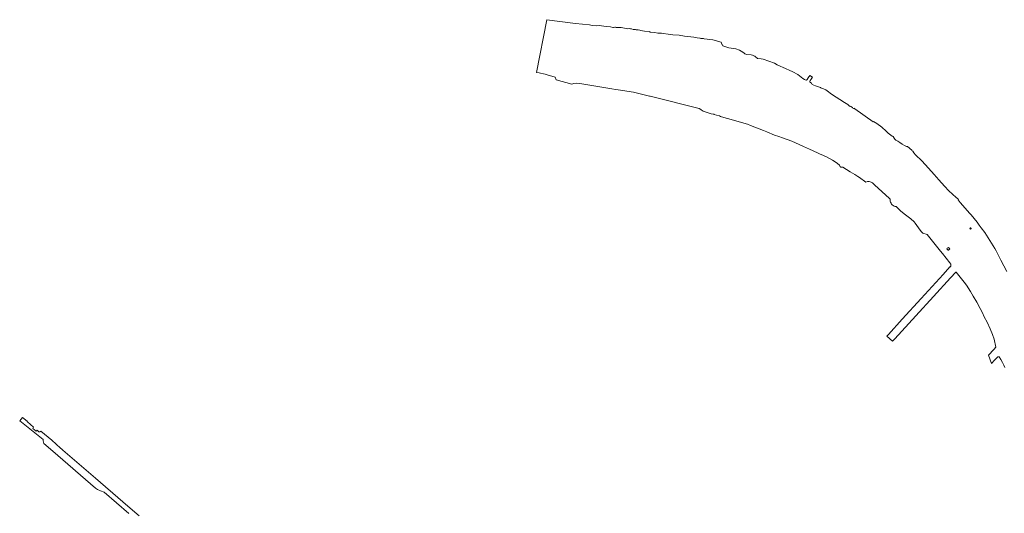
# Model space of a CAD drawing. Header units: metres. Extents: x 89394 to 92106, y 463550 to 466167.
# Tile 53 of 112: x 89749 to 90767, y 465656 to 466167. Entities that reach past the tile are written whole.
import ezdxf

# ---------------------------------------------------------------- set-up
doc = ezdxf.new("R2010")
doc.units = ezdxf.units.M
doc.layers.add('B-PV-OG-WATER_KANAAL-GV', color=120, linetype='Continuous', lineweight=18)
doc.layers.add('B-PV-OG-WEG-GV', color=7, linetype='Continuous', lineweight=18)

msp = doc.modelspace()

# ---------------------------------------------------------------- linework, layer by layer
at = {"layer": 'B-PV-OG-WATER_KANAAL-GV', "flags": 128}
msp.add_lwpolyline([(90770.117, 465906.656), (90766.857, 465912.618), (90763.683, 465918.489), (90760.761, 465924.589), (90758.985, 465928.089), (90757.473, 465930.652), (90752.502, 465938.766), (90747.185, 465946.979), (90743.558, 465951.959), (90741.529, 465954.735), (90739.241, 465957.66), (90733.274, 465965.419), (90733.085, 465965.345), (90731.831, 465966.747), (90731.581, 465967.07), (90724.684, 465975.085), (90721.939, 465978.228), (90719.791, 465980.969), (90720.098, 465981.124), (90719.966, 465981.269), (90719.077, 465982.247), (90717.605, 465983.23), (90710.221, 465990.133), (90705.639, 465995.03), (90705.456, 465995.236), (90699.646, 466001.739), (90694.808, 466007.155), (90689.082, 466013.743), (90682.237, 466021.421), (90675.68, 466027.626), (90673.742, 466029.762), (90672.632, 466031.225), (90672.186, 466031.813), (90671.763, 466032.189), (90667.384, 466036.085), (90666.529, 466036.249), (90666.186, 466036.315), (90664.153, 466037.318), (90661.892, 466038.433), (90659.309, 466040.257), (90657.348, 466041.642), (90655.263, 466042.701), (90654.143, 466043.697), (90653.365, 466044.694), (90652.876, 466045.793), (90652.876, 466046.149), (90652.609, 466046.505), (90652.2, 466046.665), (90651.53, 466046.786), (90651.263, 466046.75), (90647.351, 466049.954), (90645.077, 466052.046), (90640.627, 466056.313), (90635.617, 466060.02), (90632.026, 466062.176), (90631.802, 466061.838), (90612.852, 466075.25), (90612.353, 466075.7), (90612.011, 466075.482), (90611.419, 466075.513), (90610.89, 466075.7), (90610.299, 466076.51), (90608.696, 466077.518), (90607.856, 466077.954), (90607.358, 466077.954), (90606.922, 466078.203), (90606.58, 466078.732), (90605.522, 466079.636), (90602.173, 466081.736), (90588.517, 466090.3), (90584.129, 466093.726), (90582.946, 466094.754), (90580.301, 466095.844), (90579.097, 466096.159), (90577.759, 466096.876), (90577.323, 466097.187), (90572.157, 466098.869), (90568.796, 466100.333), (90567.816, 466101.654), (90566.95, 466102.506), (90566.171, 466102.904), (90566.193, 466103.811), (90566.704, 466104.639), (90567.528, 466105.771), (90569.157, 466108.009), (90566.254, 466109.514), (90564.51, 466107.17), (90563.366, 466105.654), (90562.622, 466104.982), (90561.486, 466105.264), (90560.77, 466105.441), (90558.944, 466106.725), (90553.878, 466110.639), (90548.618, 466113.473), (90537.966, 466118.412), (90536.277, 466119.124), (90532.57, 466120.882), (90529.676, 466122.563), (90517.975, 466126.644), (90516.014, 466126.768), (90512.155, 466127.298), (90511.408, 466127.859), (90510.412, 466128.764), (90509.312, 466129.539), (90508.125, 466130.173), (90506.869, 466130.656), (90505.563, 466130.981), (90501.022, 466131.454), (90499.03, 466132.202), (90498.252, 466132.669), (90496.976, 466133.728), (90495.109, 466135.036), (90493.397, 466135.908), (90489.725, 466137.341), (90482.591, 466138.369), (90476.38, 466140.502), (90475.695, 466141.308), (90475.53, 466141.577), (90475.141, 466142.209), (90474.729, 466143.183), (90474.47, 466144.208), (90465.988, 466146.546), (90457.035, 466147.744), (90456.782, 466147.788), (90456.247, 466147.882), (90453.472, 466148.13), (90452.683, 466148.303), (90452.51, 466148.318), (90449.509, 466148.584), (90446.086, 466149.206), (90436.381, 466150.466), (90431.164, 466151.293), (90424.445, 466151.927), (90419.618, 466152.383), (90414.485, 466153.045), (90412.689, 466153.544), (90408.955, 466153.615), (90406.02, 466154.113), (90401.112, 466154.701), (90400.774, 466154.932), (90399.867, 466155.163), (90395.25, 466155.745), (90391.069, 466156.361), (90390.484, 466156.676), (90388.543, 466157.025), (90386.662, 466157.065), (90385.787, 466157.247), (90385.451, 466157.413), (90385.078, 466157.449), (90384.716, 466157.352), (90384.026, 466157.32), (90383.34, 466157.397), (90381.683, 466157.943), (90380.65, 466158.154), (90379.597, 466158.212), (90377.283, 466158.093), (90376.023, 466158.194), (90371.071, 466159.252), (90370.034, 466159.319), (90368.997, 466159.237), (90365.864, 466159.49), (90365.155, 466159.638), (90364.431, 466159.67), (90363.124, 466159.508), (90362.531, 466159.535), (90359.837, 466160.057), (90355.548, 466160.474), (90353.19, 466160.927), (90350.803, 466161.199), (90348.403, 466161.29), (90346.003, 466161.198), (90341.631, 466161.548), (90339.781, 466161.696), (90338.276, 466162.024), (90323.666, 466163.468), (90294.072, 466167.474), (90283.285, 466112.874), (90286.236, 466112.355), (90287.511, 466112.127), (90290.744, 466111.459), (90292.439, 466110.986), (90294.369, 466110.456), (90302.623, 466107.909), (90303.63, 466105.033), (90320.005, 466100.805), (90322.066, 466101.538), (90324.698, 466101.777), (90330.284, 466100.965), (90340.515, 466099.382), (90355.194, 466096.795), (90361.45, 466095.722), (90365.226, 466095.075), (90367.826, 466094.702), (90383.754, 466092.418), (90400.37, 466088.271), (90401.033, 466088.107), (90451.74, 466075.565), (90453.28, 466074.453), (90453.779, 466074.092), (90454.759, 466073.385), (90455.879, 466072.802), (90462.132, 466070.707), (90463.503, 466070.248), (90464.291, 466070.065), (90466.864, 466069.469), (90467.394, 466069.407), (90469.704, 466068.511), (90472.723, 466067.764), (90473.656, 466067.141), (90474.839, 466066.736), (90481.118, 466065.225), (90501.85, 466059.212), (90504.986, 466057.998), (90518.274, 466052.723), (90521.873, 466051.199), (90529.601, 466047.927), (90534.088, 466046.48), (90537.992, 466045.222), (90547.74, 466041.57), (90559.089, 466036.571), (90559.814, 466036.242), (90565.811, 466033.519), (90573.991, 466029.64), (90576.943, 466028.346), (90577.897, 466027.927), (90583.553, 466025.447), (90589.715, 466022.021), (90593.463, 466019.731), (90596.448, 466017.235), (90596.892, 466016.717), (90597.203, 466016.109), (90597.327, 466015.658), (90597.579, 466015.264), (90597.935, 466014.961), (90598.364, 466014.776), (90598.829, 466014.726), (90599.289, 466014.814), (90600.306, 466014.594), (90608.045, 466009.812), (90612.62, 466007.196), (90616.033, 466005), (90617.562, 466004.016), (90624.206, 465999.219), (90624.252, 465999.149), (90625.834, 465999.895), (90627.535, 465999.768), (90629.646, 465999.141), (90630.93, 465998.526), (90633.544, 465996.283), (90648.368, 465982.626), (90648.787, 465982.355), (90649.114, 465981.978), (90649.322, 465981.524), (90649.394, 465981.03), (90649.324, 465980.536), (90649.459, 465979.455), (90649.76, 465978.409), (90650.217, 465977.421), (90650.822, 465976.515), (90651.558, 465975.713), (90652.409, 465975.034), (90653.355, 465974.494), (90654.372, 465974.107), (90655.437, 465973.88), (90660.199, 465969.66), (90663.679, 465966.602), (90670.672, 465961.102), (90674.179, 465958.184), (90675.134, 465956.861), (90680.419, 465949.541), (90681.046, 465948.672), (90681.228, 465948.42), (90682.695, 465946.768), (90683.171, 465946.473), (90687.722, 465945.155), (90701.554, 465927.785), (90703.481, 465925.427), (90710.916, 465915.815), (90711.954, 465914.268), (90712.247, 465912.275), (90711.118, 465911.245), (90710.951, 465911.414), (90704.203, 465903.619), (90696.584, 465895.481), (90681.383, 465878.76), (90661.776, 465857.27), (90647.494, 465841.576), (90645.954, 465839.884), (90651.779, 465834.604), (90654.066, 465837.132), (90675.778, 465860.742), (90694.152, 465880.952), (90711.861, 465900.225), (90717.305, 465906.027), (90717.476, 465906.183), (90726.052, 465895.594), (90728.297, 465892.65), (90732.298, 465885.972), (90735.248, 465881.149), (90739.079, 465874.883), (90742.436, 465868.575), (90744.742, 465863.835), (90746.776, 465859.877), (90749.658, 465854.271), (90752.778, 465847.345), (90755.117, 465841.657), (90756.881, 465836.545), (90758.779, 465828.3), (90756.61, 465826.029), (90751.031, 465820.024), (90754.182, 465811.435), (90757.321, 465814.905), (90760.617, 465818.477), (90762.25, 465818.408), (90763.739, 465815.662), (90765.504, 465812.429), (90766.852, 465809.726), (90768.028, 465807.244)], dxfattribs=at)
for points in [[(90732.015, 465950.882), (90731.66, 465951.414), (90732.166, 465952.039), (90732.42, 465952.097), (90732.904, 465951.685), (90733.254, 465951.187), (90733.167, 465950.943), (90732.48, 465950.475)], [(90710.938, 465930.15), (90709.868, 465928.906), (90709.386, 465928.749), (90708.563, 465929.435), (90708.006, 465930.272), (90708.208, 465930.733), (90709.558, 465931.694), (90710.386, 465931.046)]]:
    msp.add_lwpolyline(points, close=True, dxfattribs=at)
at = {"layer": 'B-PV-OG-WEG-GV', "flags": 128}
msp.add_lwpolyline([(89872.147, 465653.707), (89867.76, 465657.61), (89855.415, 465668.085), (89827.102, 465692.853), (89793.3, 465721.873), (89792.294, 465722.737), (89790.997, 465723.797), (89781.771, 465732.007), (89770.53, 465741.484), (89770.503, 465741.454), (89770.027, 465740.926), (89769.829, 465740.758), (89769.595, 465740.645), (89769.339, 465740.598), (89769.08, 465740.617), (89768.835, 465740.703), (89768.62, 465740.848), (89766.778, 465742.424), (89765.758, 465741.303), (89762.125, 465744.264), (89763.099, 465745.562), (89756.635, 465750.912), (89756.459, 465751.101), (89756.338, 465751.328), (89756.278, 465751.58), (89756.28, 465751.647), (89751.715, 465755.542), (89751.656, 465755.592), (89748.684, 465752.115), (89772.896, 465732.712), (89772.936, 465732.813), (89772.963, 465732.699), (89773.138, 465731.55), (89773.659, 465728.561), (89782.95, 465720.597), (89826.975, 465682.409), (89829.354, 465681.006), (89832.443, 465679.524), (89835.993, 465678.347), (89861.62, 465656.246)], dxfattribs=at)

doc.saveas('drawing.dxf')
